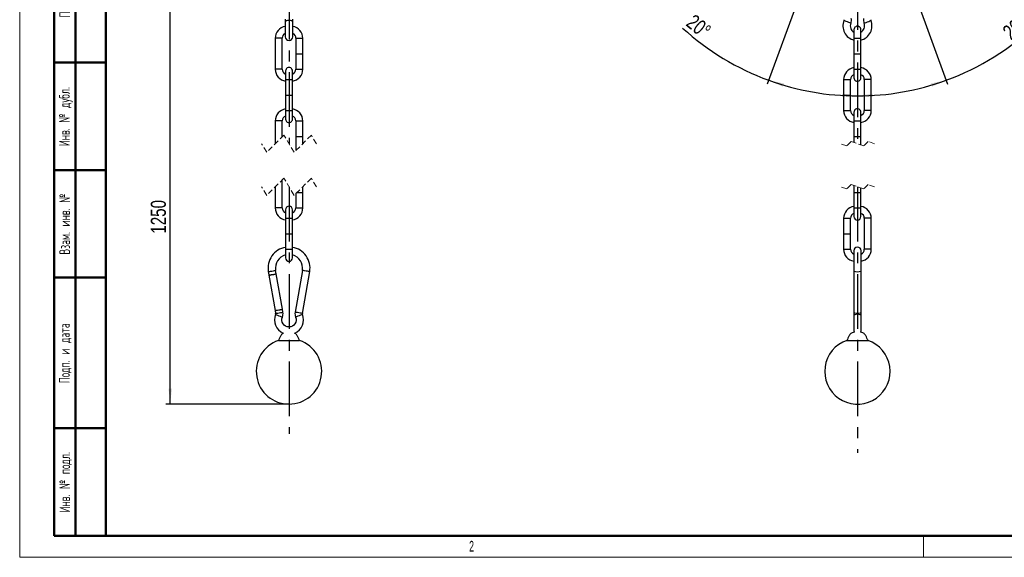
# Model space of a CAD drawing. Header units: millimetres. Extents: x 0 to 420, y -159 to 297.
# Tile 1 of 14: x 0 to 229, y 0 to 125. Entities that reach past the tile are written whole.
import ezdxf

# ---------------------------------------------------------------- set-up
doc = ezdxf.new("R2010")
doc.units = ezdxf.units.MM
doc.linetypes.add('CENTERX2', pattern=[20.32, 12.7, -2.54, 2.54, -2.54])
doc.linetypes.add('HIDDEN', pattern=[1.905, 1.27, -0.635])
doc.layers.add('ОСЕВЫЕ', color=7, linetype='Continuous')
doc.layers.add('ОСНОВНОЙ', color=7, linetype='Continuous', lineweight=25)
doc.styles.add('SLDTEXTSTYLE0', font='TXT', dxfattribs={"width": 0.605, "bigfont": 'bigfont'})
doc.styles.add('SLDTEXTSTYLE1', font='TXT', dxfattribs={"width": 0.605})
doc.styles.add('SLDTEXTSTYLE4', font='TXT', dxfattribs={"width": 0.75})
doc.dimstyles.new('SLDDIMSTYLE0', dxfattribs={"dimtxt": 3.5, "dimasz": 3.556, "dimexe": 0, "dimexo": 0.0625, "dimgap": 0.875, "dimtad": 1, "dimdec": 0, "dimlfac": 2.5, "dimrnd": 1e-09, "dimzin": 12, "dimdsep": 46, "dimtxsty": 'SLDTEXTSTYLE4', "dimsah": 1, "dimcen": 0.09, "dimadec": 0, "dimazin": 3, "dimtfac": 1, "dimtdec": 0, "dimtofl": 0, "dimtmove": 0, "dimatfit": 3, "dimfxl": 0, "dimfrac": 2, "dimtolj": 1, "dimtzin": 12, "dimarcsym": 0})
doc.dimstyles.new('SLDDIMSTYLE1', dxfattribs={"dimtxt": 3.5, "dimasz": 3.556, "dimexe": 0, "dimexo": 0.0625, "dimgap": 0.875, "dimtad": 1, "dimdec": 4, "dimlfac": 2.5, "dimzin": 12, "dimdsep": 46, "dimtxsty": 'SLDTEXTSTYLE4', "dimsah": 1, "dimcen": 0.09, "dimadec": 1, "dimazin": 3, "dimtfac": 1, "dimtdec": 1, "dimtofl": 0, "dimtmove": 0, "dimatfit": 3, "dimfxl": 0, "dimfrac": 2, "dimtolj": 1, "dimtzin": 12, "dimarcsym": 0})

# ---------------------------------------------------------------- blocks, each defined once
blk = doc.blocks.new('SW_BROKEN_VIEW_0')
at = {"color": 0, "linetype": 'CENTERX2'}
for p, q in [((-24, 110.75), (-24, 104.2)), ((0, 110.16), (0, 10)), ((24, 110.16), (24, 104.83)), ((32.11, 81.33), (-50.54, 81.33)), ((0, 0), (0, -61.86))]:
    blk.add_line(p, q, dxfattribs=at)
at = {"color": 0, "linetype": 'Continuous'}
for q in [(-13.61, 43.92), (13.61, 43.92)]:
    blk.add_line((0, 81.33), q, dxfattribs=at)
blk = doc.blocks.new('_D_1')
at = {"layer": 'ОСЕВЫЕ'}
blk.add_line((181.02, 130.04), (173.7, 109.93), dxfattribs=at)
for start, end in [(227.5785, 250), (250, 270)]:
    blk.add_arc((194.64, 167.44), 60.21, start, end, dxfattribs=at)
for points in [[(174.04, 110.87), (177.3, 109.39), (177.54, 110.11)], [(194.64, 107.24), (191.09, 107.72), (191.07, 106.96)]]:
    blk.add_solid(points, dxfattribs=at)
at = {"layer": 'ОСЕВЫЕ', "insert": (156.8, 126.42), "char_height": 3.5, "attachment_point": 1, "rotation": 320.924, "style": 'SLDTEXTSTYLE4'}
blk.add_mtext('20°', dxfattribs=at)
blk = doc.blocks.new('_D_2')
at = {"layer": 'ОСЕВЫЕ'}
blk.add_line((208.25, 130.04), (215.57, 109.93), dxfattribs=at)
for start, end in [(290, 313.7403), (270, 290)]:
    blk.add_arc((194.64, 167.44), 60.21, start, end, dxfattribs=at)
for points in [[(215.23, 110.87), (211.73, 110.11), (211.97, 109.39)], [(194.64, 107.24), (198.2, 106.96), (198.18, 107.72)]]:
    blk.add_solid(points, dxfattribs=at)
at = {"layer": 'ОСЕВЫЕ', "insert": (228.05, 122.74), "char_height": 3.5, "attachment_point": 1, "rotation": 40.3948, "style": 'SLDTEXTSTYLE4'}
blk.add_mtext('20°', dxfattribs=at)
blk = doc.blocks.new('SW_BROKEN_VIEW_1')
at = {"color": 0, "linetype": 'CENTERX2'}
for p, q in [((18.7, 111.22), (18.7, 102.75)), ((30.58, 100.13), (27.2, 100.13)), ((0.69, 89.33), (29.49, 89.33)), ((45.26, 81.33), (0.69, 81.33)), ((0, 67.24), (0, 10)), ((30.58, 62.53), (27.2, 62.53)), ((0, 0), (0, -57.43))]:
    blk.add_line(p, q, dxfattribs=at)
blk = doc.blocks.new('_D_7')
at = {"layer": 'ОСЕВЫЕ'}
for p, q in [((58.97, 145.44), (33.97, 145.44)), ((34.97, 35.6), (34.97, 145.44)), ((62.57, 35.6), (33.97, 35.6))]:
    blk.add_line(p, q, dxfattribs=at)
for points in [[(34.97, 145.44), (34.59, 141.89), (35.35, 141.89)], [(34.97, 35.6), (35.35, 39.16), (34.59, 39.16)]]:
    blk.add_solid(points, dxfattribs=at)
at = {"layer": 'ОСЕВЫЕ', "insert": (30.46, 75.22), "char_height": 3.5, "attachment_point": 1, "rotation": 90, "style": 'SLDTEXTSTYLE4'}
blk.add_mtext('1250', dxfattribs=at)

msp = doc.modelspace()

# ---------------------------------------------------------------- linework, layer by layer
at = {"color": 7, "linetype": 'Continuous', "lineweight": 18}
for p, q in [((0, 297), (0, 0)), ((0, 0), (420, 0))]:
    msp.add_line(p, q, dxfattribs=at)
at = {"color": 7, "linetype": 'Continuous', "lineweight": 50}
for p, q in [((20, 292), (20, 5)), ((20, 292), (20, 5)), ((8, 5), (8, 150)), ((13, 5), (13, 150)), ((20, 115), (8, 115)), ((20, 90), (8, 90)), ((20, 65), (8, 65)), ((8, 30), (20, 30)), ((8, 5), (20, 5)), ((20, 5), (415, 5))]:
    msp.add_line(p, q, dxfattribs=at)
at = {"color": 7, "linetype": 'Continuous', "lineweight": 25}
for p, q in [((61.711562, 125.086153), (61.711562, 124.429286)), ((61.711562, 124.429286), (61.711562, 120.962513)), ((63.431563, 124.429286), (63.431563, 125.086153)), ((193.835925, 122.622503), (193.835925, 120.622505)), ((195.435925, 120.622505), (195.435925, 122.622503)), ((59.371563, 120.622505), (59.371563, 113.422514)), ((60.971563, 113.422514), (60.971563, 120.622505)), ((64.171562, 120.622505), (64.171562, 117.022515)), ((65.771563, 117.022515), (65.771563, 120.622505)), ((193.835925, 120.622505), (193.835925, 117.022515)), ((195.435925, 117.022515), (195.435925, 120.622505)), ((64.171562, 117.022515), (64.171562, 113.422514)), ((65.771563, 113.422514), (65.771563, 117.022515)), ((193.835925, 117.022515), (193.835925, 113.422514)), ((195.435925, 113.422514), (195.435925, 117.022515)), ((61.771563, 113.022507), (61.771563, 111.022509)), ((63.371562, 111.022509), (63.371562, 113.022507)), ((193.835925, 113.422514), (193.835925, 111.422516)), ((195.435925, 111.422516), (195.435925, 113.422514)), ((61.771563, 111.022509), (61.771563, 107.422508)), ((63.371562, 107.422508), (63.371562, 111.022509)), ((191.435925, 111.022509), (191.435925, 107.422508)), ((193.035925, 107.422508), (193.035925, 111.022509)), ((196.235925, 111.022509), (196.235925, 103.822506)), ((197.835925, 103.822506), (197.835925, 111.022509)), ((61.771563, 107.422508), (61.771563, 103.822506)), ((63.371562, 103.822506), (63.371562, 107.422508)), ((191.435925, 107.422508), (191.435925, 103.822506)), ((193.035925, 103.822506), (193.035925, 107.422508)), ((61.771563, 103.822506), (61.771563, 101.822508)), ((63.371562, 101.822508), (63.371562, 103.822506)), ((193.835925, 103.422511), (193.835925, 101.422513)), ((195.435925, 101.422513), (195.435925, 103.422511)), ((59.371563, 101.422513), (59.371563, 96.100522)), ((60.971563, 97.700525), (60.971563, 101.422513)), ((64.171562, 101.422513), (64.171562, 97.822512)), ((65.771563, 97.822512), (65.771563, 101.422513)), ((193.835925, 101.422513), (193.835925, 97.822512)), ((195.435925, 97.822512), (195.435925, 101.422513)), ((64.171562, 97.822512), (64.171562, 94.525517)), ((65.771563, 96.12552), (65.771563, 97.822512)), ((193.835925, 97.822512), (193.835925, 96.379686)), ((195.435925, 95.846356), (195.435925, 97.822512)), ((60.971563, 81.181249), (60.971563, 87.700519)), ((59.371563, 86.100516), (59.371563, 81.181249)), ((65.771563, 84.781251), (65.771563, 86.125526)), ((65.771563, 81.181249), (65.771563, 84.781251)), ((193.835925, 86.37968), (193.835925, 84.781251)), ((193.835925, 84.781251), (193.835925, 81.181249)), ((195.435925, 84.781251), (195.435925, 85.846362)), ((195.435925, 81.181249), (195.435925, 84.781251)), ((64.171562, 84.525523), (64.171562, 81.181249)), ((61.771563, 80.781254), (61.771563, 78.781256)), ((63.371562, 78.781256), (63.371562, 80.781254)), ((193.835925, 81.181249), (193.835925, 79.181251)), ((195.435925, 79.181251), (195.435925, 81.181249)), ((61.771563, 78.781256), (61.771563, 75.181255)), ((63.371562, 75.181255), (63.371562, 78.781256)), ((191.435925, 78.781256), (191.435925, 75.181255)), ((193.035925, 75.181255), (193.035925, 78.781256)), ((196.235925, 78.781256), (196.235925, 71.581254)), ((197.835925, 71.581254), (197.835925, 78.781256)), ((61.771563, 75.181255), (61.771563, 71.581254)), ((63.371562, 71.581254), (63.371562, 75.181255)), ((191.435925, 75.181255), (191.435925, 71.581254)), ((193.035925, 71.581254), (193.035925, 75.181255)), ((61.771563, 71.581254), (61.771563, 69.581256)), ((63.371562, 69.581256), (63.371562, 71.581254)), ((193.775925, 71.241245), (193.775925, 66.531071)), ((195.495925, 66.531071), (195.495925, 71.241245)), ((57.764023, 66.383419), (57.899006, 65.608868)), ((59.593467, 65.904173), (59.458483, 66.678724)), ((65.684643, 66.678724), (63.989625, 56.952533)), ((65.684085, 56.657252), (67.379104, 66.383419)), ((193.775925, 66.531071), (193.775925, 56.804881)), ((195.495925, 56.804881), (195.495925, 66.531071)), ((57.908032, 65.557084), (59.336577, 57.359943)), ((61.031037, 57.655248), (59.602492, 65.852389)), ((59.341168, 57.333598), (59.45904, 56.657252)), ((61.153502, 56.952533), (61.035629, 57.628903)), ((193.775925, 56.804881), (193.775925, 56.148014)), ((193.775925, 56.148014), (193.775925, 52.681264)), ((195.495925, 56.148014), (195.495925, 56.804881)), ((60.113829, 50.392398), (62.571564, 50.392398)), ((62.571564, 50.392398), (65.029297, 50.392398)), ((192.178191, 50.392398), (197.093659, 50.392398))]:
    msp.add_line(p, q, dxfattribs=at)
at = {"color": 8, "linetype": 'Continuous', "lineweight": 25}
for p, q in [((60.971563, 120.622505), (59.371563, 120.622505)), ((64.171562, 120.622505), (65.771563, 120.622505)), ((193.835925, 120.622505), (195.435925, 120.622505)), ((64.171562, 117.022515), (65.771563, 117.022515)), ((193.835925, 117.022515), (195.435925, 117.022515)), ((60.971563, 113.422514), (59.371563, 113.422514)), ((64.171562, 113.422514), (65.771563, 113.422514)), ((193.835925, 113.422514), (195.435925, 113.422514)), ((61.771563, 111.022509), (63.371562, 111.022509)), ((191.435925, 111.022509), (192.235925, 111.022509)), ((192.235925, 111.022509), (193.035925, 111.022509)), ((197.035925, 111.022509), (196.235925, 111.022509)), ((197.835925, 111.022509), (197.035925, 111.022509)), ((61.771563, 107.422508), (63.371562, 107.422508)), ((191.435925, 107.422508), (192.235925, 107.422508)), ((192.235925, 107.422508), (193.035925, 107.422508)), ((61.771563, 103.822506), (63.371562, 103.822506)), ((191.435925, 103.822506), (192.235925, 103.822506)), ((192.235925, 103.822506), (193.035925, 103.822506)), ((197.035925, 103.822506), (196.235925, 103.822506)), ((197.835925, 103.822506), (197.035925, 103.822506)), ((60.971563, 101.422513), (59.371563, 101.422513)), ((64.171562, 101.422513), (65.771563, 101.422513)), ((193.835925, 101.422513), (195.435925, 101.422513)), ((64.171562, 97.822512), (65.771563, 97.822512)), ((193.835925, 97.822512), (195.435925, 97.822512)), ((64.427292, 84.781251), (65.771563, 84.781251)), ((193.835925, 84.781251), (195.435925, 84.781251)), ((60.971563, 81.181249), (59.371563, 81.181249)), ((64.171562, 81.181249), (65.771563, 81.181249)), ((193.835925, 81.181249), (195.435925, 81.181249)), ((61.771563, 78.781256), (63.371562, 78.781256)), ((191.435925, 78.781256), (192.235925, 78.781256)), ((192.235925, 78.781256), (193.035925, 78.781256)), ((197.035925, 78.781256), (196.235925, 78.781256)), ((197.835925, 78.781256), (197.035925, 78.781256)), ((61.771563, 75.181255), (63.371562, 75.181255)), ((191.435925, 75.181255), (192.235925, 75.181255)), ((192.235925, 75.181255), (193.035925, 75.181255)), ((61.771563, 71.581254), (63.371562, 71.581254)), ((191.435925, 71.581254), (192.235925, 71.581254)), ((192.235925, 71.581254), (193.035925, 71.581254)), ((197.035925, 71.581254), (196.235925, 71.581254)), ((197.835925, 71.581254), (197.035925, 71.581254))]:
    msp.add_line(p, q, dxfattribs=at)
at = {"color": 7, "linetype": 'HIDDEN', "lineweight": 18}
for p, q in [((57.384063, 94.113023), (56.196563, 96.113023)), ((61.384063, 98.113023), (57.384063, 94.113023)), ((63.759063, 94.113023), (61.384063, 98.113023)), ((67.759063, 98.113023), (63.759063, 94.113023)), ((68.946563, 96.113023), (67.759063, 98.113023)), ((192.15155, 95.616148), (190.660925, 96.113023)), ((193.1453, 96.609898), (192.15155, 95.616148)), ((196.12655, 95.616148), (193.1453, 96.609898)), ((197.1203, 96.609898), (196.12655, 95.616148)), ((198.610925, 96.113023), (197.1203, 96.609898)), ((61.384063, 88.113023), (57.384063, 84.113023)), ((63.759063, 84.113023), (61.384063, 88.113023)), ((67.759063, 88.113023), (63.759063, 84.113023)), ((68.946563, 86.113023), (67.759063, 88.113023)), ((57.384063, 84.113023), (56.196563, 86.113023)), ((192.15155, 85.616148), (190.660925, 86.113023)), ((193.1453, 86.609898), (192.15155, 85.616148)), ((196.12655, 85.616148), (193.1453, 86.609898)), ((197.1203, 86.609898), (196.12655, 85.616148)), ((198.610925, 86.113023), (197.1203, 86.609898))]:
    msp.add_line(p, q, dxfattribs=at)
at = {"color": 8, "linetype": 'Continuous', "lineweight": 25, "flags": 128}
for points in [[(63.431563, 124.429286), (63.366099, 124.55293), (63.179675, 124.657739), (62.900671, 124.727786), (62.571564, 124.752391), (62.242455, 124.727786), (61.963452, 124.657739), (61.777026, 124.55293), (61.711562, 124.429286), (61.711562, 124.429286)], [(193.097536, 124.106181), (193.036868, 124.130762), (192.864101, 124.20081), (192.605537, 124.305642), (192.300539, 124.429286), (191.995542, 124.55293), (191.736978, 124.657739), (191.56421, 124.727786), (191.503543, 124.752391)], [(196.174314, 124.106181), (196.234982, 124.130762), (196.407749, 124.20081), (196.666313, 124.305642), (196.971311, 124.429286), (197.276308, 124.55293), (197.534872, 124.657739), (197.70764, 124.727786), (197.768307, 124.752391)], [(57.764023, 66.383419), (57.828514, 66.394672), (58.01217, 66.426668), (58.287031, 66.474566), (58.611254, 66.531071)], [(58.611254, 66.531071), (58.935475, 66.587576), (59.210335, 66.635475), (59.393992, 66.667494), (59.458483, 66.678724)], [(66.531873, 66.531071), (66.207653, 66.587576), (65.93279, 66.635475), (65.749133, 66.667494), (65.684643, 66.678724)], [(67.379104, 66.383419), (67.314612, 66.394672), (67.130955, 66.426668), (66.856094, 66.474566), (66.531873, 66.531071)], [(59.43918, 56.471119), (59.499849, 56.446538), (59.672616, 56.37649), (59.931179, 56.271681), (60.236178, 56.148014)], [(59.45904, 56.657252), (59.523533, 56.668481), (59.707188, 56.700477), (59.98205, 56.748399), (60.306271, 56.804881)], [(60.236178, 56.148014), (60.541175, 56.02437), (60.79974, 55.919561), (60.972507, 55.849514), (61.033174, 55.824933)], [(60.306271, 56.804881), (60.630492, 56.861386), (60.905353, 56.909284), (61.08901, 56.941304), (61.153502, 56.952533)], [(64.836854, 56.804881), (64.512634, 56.861386), (64.237773, 56.909284), (64.054116, 56.941304), (63.989625, 56.952533)], [(64.906948, 56.148014), (64.601951, 56.02437), (64.343386, 55.919561), (64.170619, 55.849514), (64.109952, 55.824933)], [(65.684085, 56.657252), (65.619595, 56.668481), (65.435938, 56.700477), (65.161075, 56.748399), (64.836854, 56.804881)], [(65.703946, 56.471119), (65.643277, 56.446538), (65.47051, 56.37649), (65.211947, 56.271681), (64.906948, 56.148014)], [(195.495925, 56.804881), (195.430462, 56.748399), (195.244037, 56.700477), (194.965033, 56.668481), (194.635925, 56.657252), (194.306817, 56.668481), (194.027813, 56.700477), (193.841388, 56.748399), (193.775925, 56.804881), (193.775925, 56.804881)], [(195.495925, 56.148014), (195.430462, 56.271681), (195.244037, 56.37649), (194.965033, 56.446538), (194.635925, 56.471119), (194.306817, 56.446538), (194.027813, 56.37649), (193.841388, 56.271681), (193.775925, 56.148014), (193.775925, 56.148014)]]:
    msp.add_lwpolyline(points, dxfattribs=at)
at = {"color": 7, "linetype": 'Continuous', "lineweight": 25, "flags": 128}
for points in [[(61.711562, 120.962513), (61.777026, 120.6334), (61.963452, 120.354403), (62.242455, 120.167971), (62.571564, 120.102514), (62.900671, 120.167971), (63.179675, 120.354403), (63.366099, 120.6334), (63.431563, 120.962513), (63.431563, 121.037448), (63.431563, 121.257842), (63.431563, 121.610535), (63.431563, 122.074569), (63.431563, 122.62236), (63.431563, 123.221315), (63.431563, 123.835815), (63.431563, 124.429286)], [(57.899006, 65.608868), (57.963497, 65.620122), (58.147154, 65.652117), (58.422015, 65.700016), (58.746236, 65.756521)], [(57.908032, 65.557084), (57.972523, 65.568337), (58.15618, 65.600333), (58.43104, 65.648231), (58.755261, 65.704736), (59.079484, 65.761242), (59.354345, 65.80914), (59.538002, 65.841159), (59.602492, 65.852389), (59.602492, 65.852389)], [(58.746236, 65.756521), (59.070457, 65.813026), (59.345319, 65.860924), (59.528974, 65.892944), (59.593467, 65.904173)], [(59.336577, 57.359943), (59.401067, 57.371196), (59.584724, 57.403192), (59.859585, 57.45109), (60.183806, 57.507596), (60.508027, 57.564101), (60.782889, 57.611999), (60.966546, 57.644019), (61.031037, 57.655248)], [(59.341168, 57.333598), (59.40566, 57.344851), (59.589317, 57.376847), (59.864178, 57.424745), (60.188399, 57.48125)], [(60.188399, 57.48125), (60.512619, 57.537756), (60.78748, 57.585654), (60.971137, 57.617673), (61.035629, 57.628903)], [(64.109952, 55.824933), (64.215168, 55.433974), (64.222623, 55.029211), (64.131872, 54.634652), (63.948313, 54.273805), (63.682867, 53.968129), (63.351319, 53.73579), (62.973391, 53.590617), (62.571564, 53.541264), (62.169734, 53.590617), (61.791807, 53.73579), (61.460259, 53.968129), (61.194812, 54.273805), (61.011254, 54.634652), (60.920503, 55.029211), (60.927958, 55.433974), (61.033174, 55.824933)], [(195.399373, 52.285347), (195.430462, 52.352151), (195.495925, 52.681264), (195.495925, 52.756199), (195.495925, 52.97657), (195.495925, 53.329286), (195.495925, 53.79332), (195.495925, 54.341111), (195.495925, 54.940066), (195.495925, 55.554542), (195.495925, 56.148014)], [(193.775925, 52.681264), (193.841388, 52.352151), (193.872035, 52.286205)], [(192.178191, 50.392398), (191.212643, 49.986133), (190.31213, 49.450955), (189.493762, 48.797021), (188.773087, 48.036799), (188.163794, 47.184667), (187.677461, 46.256861), (187.323327, 45.271), (187.108118, 44.245824), (187.035925, 43.200764), (187.107106, 42.163047), (187.319316, 41.144738), (187.668579, 40.164957), (188.148353, 39.242062), (188.749652, 38.393292), (189.461211, 37.634596), (190.269702, 36.980137), (191.15998, 36.442241), (192.11537, 36.030922), (193.117974, 35.753903), (194.149012, 35.616383), (195.189171, 35.620937), (196.218966, 35.767469), (197.219108, 36.053238), (198.170863, 36.472902), (199.056401, 37.018594), (199.859137, 37.680063), (200.56403, 38.444981), (201.157882, 39.298949), (201.629563, 40.22604), (201.970241, 41.208825), (202.173534, 42.228946), (202.235634, 43.267259), (202.155377, 44.304332), (201.934268, 45.320711), (201.576446, 46.297392), (201.088617, 47.216091), (200.479916, 48.059544), (199.761746, 48.811993), (198.947561, 49.459347), (198.05261, 49.989447), (197.093659, 50.392398)]]:
    msp.add_lwpolyline(points, dxfattribs=at)
at = {"color": 7, "linetype": 'Continuous', "lineweight": 25}
for centre, radius, start, end in [((194.635931, 123.482515), 3.380006, 157.93226734, 256.30887109), ((191.188492, 124.880125), 0.33996, 337.93045422, 9.88749096), ((194.635893, 123.482505), 1.659974, 157.9314991, 241.18940249), ((191.188424, 124.880133), 2.060026, 337.93242571, 9.88572779), ((194.63592, 123.482514), 3.380006, 283.69112513, 22.06774386), ((194.635927, 123.482515), 1.659998, 298.81133775, 22.06776066), ((198.083426, 124.880133), 2.060026, 170.11427221, 202.06757429), ((198.083353, 124.880124), 0.339955, 170.11216993, 202.06965809), ((62.17157, 120.622503), 2.800007, 99.45588292, 179.99996076), ((62.171557, 120.622513), 1.199994, 112.54016516, 180.00041713), ((62.971555, 120.622503), 2.800007, 0.00003924, 80.54411708), ((62.971568, 120.622513), 1.199994, 359.99958287, 67.45983484), ((194.635925, 122.622516), 0.8, 359.99903951, 180.00096049), ((62.171562, 113.422512), 2.799999, 179.99997179, 261.7868083), ((62.171582, 113.422518), 1.200019, 180.00021346, 250.52815676), ((62.571563, 113.022509), 0.799999, 359.99983992, 180.00016008), ((62.971558, 113.422508), 1.200004, 289.47136362, 0.00026616), ((62.971563, 113.422512), 2.799999, 278.2131917, 0.00002821), ((194.235927, 111.022508), 2.800002, 98.21324534, 179.99998336), ((194.235903, 111.022522), 1.199978, 109.47046004, 180.00060055), ((195.035924, 111.022509), 2.800001, 0.00000303, 81.78675946), ((195.035947, 111.022521), 1.199978, 359.99940852, 70.52953089), ((194.635925, 111.422514), 0.8, 179.99989328, 0.00010672), ((62.171562, 101.422515), 2.799999, 98.2131917, 180.00002821), ((62.971563, 101.422515), 2.799999, 359.99997179, 81.7868083), ((194.235927, 103.822507), 2.800002, 180.00001664, 261.78675466), ((194.235943, 103.822523), 1.200019, 180.00078265, 250.52815676), ((194.635925, 103.422513), 0.8, 359.99989328, 180.00010672), ((195.035915, 103.822517), 1.20001, 289.4715501, 359.99951049), ((195.035924, 103.822506), 2.800001, 278.21324054, 359.99999697), ((62.171568, 101.422507), 1.200004, 109.47136362, 179.99969697), ((62.571563, 101.822506), 0.799999, 179.99983992, 0.00016008), ((62.971549, 101.422501), 1.200014, 0.00061088, 70.52832853), ((62.171562, 81.181248), 2.799999, 179.99997179, 261.7868083), ((62.171541, 81.181237), 1.199978, 179.99940852, 250.52953089), ((62.571563, 80.781245), 0.799999, 0.0006937, 179.9993063), ((62.971587, 81.181235), 1.199975, 289.4703668, 0.00069379), ((62.971563, 81.181248), 2.799999, 278.2131917, 0.00002821), ((194.235927, 78.781255), 2.800002, 98.21324534, 179.99998336), ((195.035924, 78.781256), 2.800001, 0.00000303, 81.78675946), ((194.235903, 78.781269), 1.199978, 109.47046004, 180.00060055), ((194.635925, 79.181262), 0.8, 180.00074706, 359.99925294), ((195.035947, 78.781269), 1.199978, 359.99940852, 70.52953089), ((62.57153, 67.22127), 4.879972, 99.43499992, 189.8862012), ((62.571595, 67.221269), 4.879973, 350.11381383, 80.56499511), ((194.235935, 71.581258), 2.80001, 180.00008277, 260.54408255), ((194.235921, 71.581247), 1.199996, 179.99966814, 247.45980284), ((194.635925, 71.241245), 0.86, 0.00002482, 179.99997518), ((195.035927, 71.581248), 1.199998, 292.54022915, 0.00024658), ((195.035916, 71.581257), 2.800009, 279.45589232, 359.99993336), ((62.571572, 67.221255), 3.16001, 104.66496175, 189.88588806), ((62.571563, 69.581265), 0.799999, 180.0006937, 359.9993063), ((62.571569, 67.221264), 3.159997, 350.11389488, 75.3352553), ((62.571586, 55.201257), 3.380017, 157.93261404, 246.87601535), ((59.124027, 56.598871), 0.340062, 337.93396797, 9.88529913), ((59.12417, 56.598867), 2.05992, 337.93175458, 9.88606843), ((62.571574, 55.201256), 3.379985, 293.02788646, 22.06762306), ((66.018937, 56.598862), 2.059901, 170.11370768, 202.06831959), ((66.019099, 56.598871), 0.340062, 170.11470087, 202.06603203), ((62.571563, 43.200768), 7.600001, 108.86782221, 71.13217703)]:
    msp.add_arc(centre, radius, start, end, dxfattribs=at)
at = {"color": 8, "linetype": 'Continuous', "lineweight": 25}
msp.add_arc((194.635925, 68.487179), 2.13681, 246.26737824, 293.73262176, dxfattribs=at)
at = {"color": 7, "linetype": 'Continuous', "lineweight": 25}
for points, knots in [([(61.261909, 52.125845), (61.100295, 52.017025), (60.760506, 51.788236), (60.499306, 51.209003), (60.286068, 50.751112), (60.171257, 50.474914), (60.13884, 50.396928)], [0, 0, 0, 0, 0.27284107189, 0.57364113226, 0.87961650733, 1, 1, 1, 1]), ([(65.007437, 50.389418), (64.973985, 50.469919), (64.858159, 50.748646), (64.643807, 51.208991), (64.383009, 51.787634), (64.043877, 52.016056), (63.882894, 52.124486)], [0, 0, 0, 0, 0.1239045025, 0.429011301, 0.7289574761, 1, 1, 1, 1]), ([(193.881047, 52.291832), (193.707164, 52.263227), (193.321362, 52.199763), (192.842252, 51.789358), (192.561258, 51.214151), (192.348792, 50.746489), (192.232099, 50.466388), (192.197887, 50.384268)], [0, 0, 0, 0, 0.1932505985, 0.4287713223, 0.6629652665, 0.9011886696, 1, 1, 1, 1]), ([(197.070045, 50.393591), (197.037124, 50.472596), (196.921705, 50.749576), (196.710569, 51.214121), (196.429632, 51.78944), (195.948978, 52.200685), (195.561373, 52.264293), (195.385717, 52.293119)], [0, 0, 0, 0, 0.09523858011, 0.33389193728, 0.56850842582, 0.80445444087, 1, 1, 1, 1])]:
    msp.add_open_spline(points, degree=3, knots=knots, dxfattribs=at)
at = {"layer": 'ОСНОВНОЙ', "linetype": 'Continuous', "lineweight": 18}
for p, q in [((20, 5), (20, 292)), ((415, 5), (20, 5)), ((210, 5), (210, 0)), ((217.5, 4.999), (217.5, 5.001))]:
    msp.add_line(p, q, dxfattribs=at)

# ---------------------------------------------------------------- block references
at = {"color": 7, "linetype": 'Continuous'}
for name, p in [('SW_BROKEN_VIEW_1', (62.571564, 86.113033)), ('SW_BROKEN_VIEW_0', (194.635925, 86.113033))]:
    msp.add_blockref(name, p, dxfattribs=at)

# ---------------------------------------------------------------- texts
at = {"color": 7, "linetype": 'Continuous', "lineweight": 0, "char_height": 2.5, "attachment_point": 2, "rotation": 90, "style": 'SLDTEXTSTYLE0'}
for s, insert in [('Подп. и дата', (9.220782, 132.409939)), ('Инв. № дубл.', (9.134277, 102.408202)), ('Взам. инв. №', (9.220782, 77.432726)), ('Подп. и дата', (9.134277, 47.409939)), ('Инв. № подл.', (9.220782, 17.439019))]:
    msp.add_mtext(s, dxfattribs=dict(at, insert=insert))
at = {"layer": 'ОСНОВНОЙ', "insert": (104.982639, 3.823442), "char_height": 2.5, "attachment_point": 2, "style": 'SLDTEXTSTYLE1'}
msp.add_mtext('2', dxfattribs=at)

# ---------------------------------------------------------------- dimensions: what is measured, and where the dimension line sits
at = {"layer": 'ОСЕВЫЕ'}
for base, line1, line2, picture, middle in [((184.181089, 108.1497), ((181.02132, 130.036203), (194.635925, 167.442022)), ((194.635925, 196.273022), (194.635925, 24.24964)), '_D_1', (156.684406, 120.702689)), ((205.090761, 108.1497), ((194.635925, 196.273022), (194.635925, 24.24964)), ((208.25053, 130.036203), (194.635925, 167.442022)), '_D_2', (233.653134, 121.588555))]:
    dim = msp.add_angular_dim_2l(base=base, line1=line1, line2=line2, dimstyle='SLDDIMSTYLE1', dxfattribs=at)
    dim.commit()
    dim.dimension.update_dxf_attribs({"geometry": picture, "text_midpoint": middle, "dimtype": 162})
dim = msp.add_linear_dim(base=(34.971563, 145.442022), p1=(62.571563, 35.600767), p2=(58.971563, 145.442022), angle=90, text='1250', dimstyle='SLDDIMSTYLE0', dxfattribs=at)
dim.commit()
dim.dimension.update_dxf_attribs({"geometry": '_D_7', "text_midpoint": (34.971563, 80.38975), "dimtype": 160})

doc.saveas('drawing.dxf')
